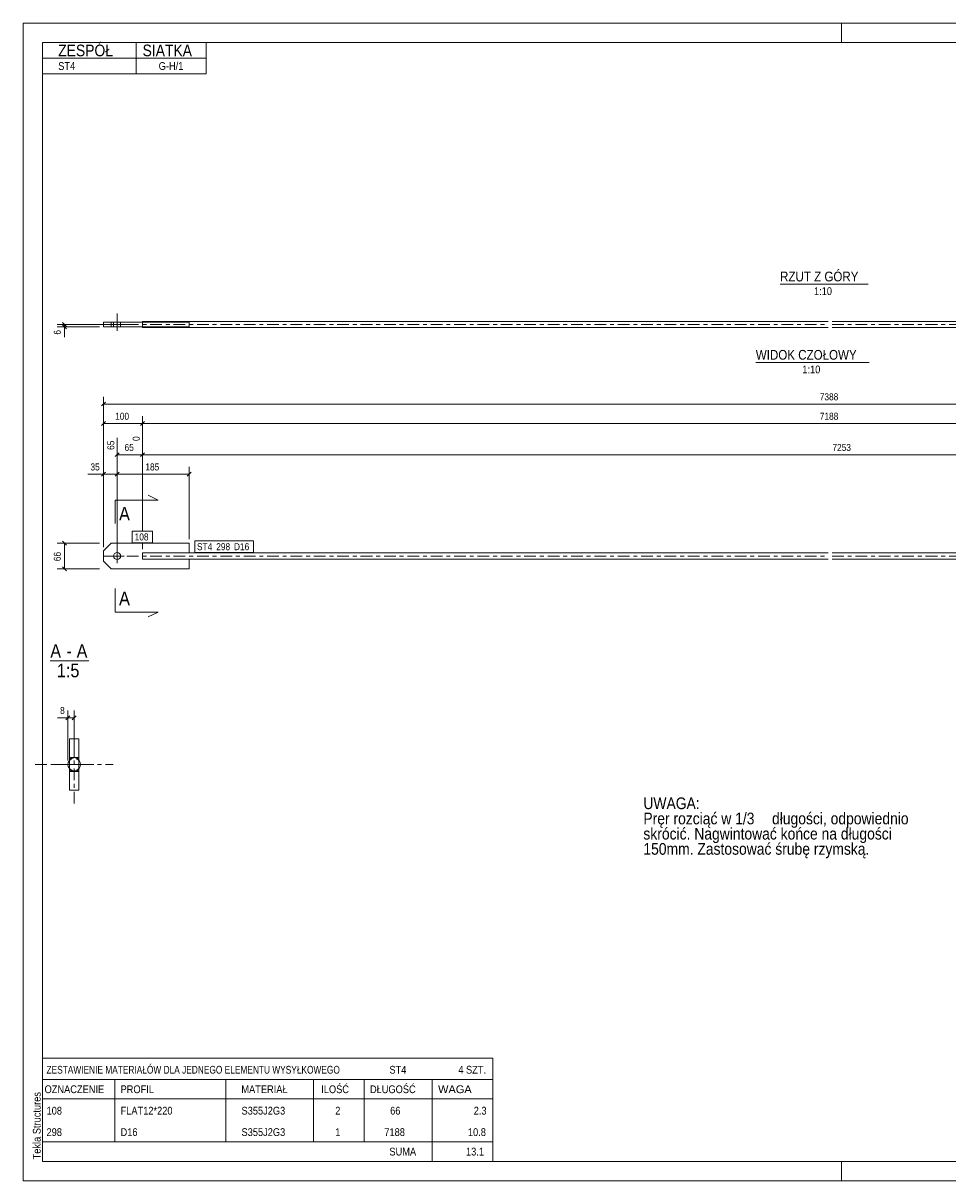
# Model space of a CAD drawing. Header units: millimetres. Extents: x 0 to 420, y 0 to 297.
# Tile 1 of 2: x 0 to 237, y 0 to 297. Entities that reach past the tile are written whole.
import ezdxf

# ---------------------------------------------------------------- set-up
doc = ezdxf.new("R2010")
doc.units = ezdxf.units.MM
for name, pattern in [('XKITLINE00', [0]), ('XKITLINE01', [4, 1, -1, 1, -1]), ('XKITLINE03', [6, 3, -1, 1, -1])]:
    doc.linetypes.add(name, pattern=pattern)
for name, color, linetype, lineweight in [('Arkusz rysunku', 3, 'Continuous', 0), ('Element', 2, 'Continuous', 0), ('Inny typ obiektu', 7, 'Continuous', 0), ('Przekrój', 7, 'Continuous', 0), ('Tekst', 7, 'Continuous', 0), ('Wymiar', 4, 'Continuous', 0), ('Znak elementu', 2, 'Continuous', 0), ('Śruba', 3, 'Continuous', 0)]:
    doc.layers.add(name, color=color, linetype=linetype, lineweight=lineweight)
doc.styles.add('ARIAL', font='ARIAL.TTF')

msp = doc.modelspace()

# ---------------------------------------------------------------- linework, layer by layer
at = {"layer": 'Arkusz rysunku', "linetype": 'XKITLINE00', "lineweight": 0}
for p, q in [((420, 297), (0, 297)), ((0, 297), (0, 0)), ((0, 292), (0, 297)), ((5, 297), (0, 297)), ((210, 292), (210, 297)), ((415, 292), (5, 292)), ((5, 292), (5, 5)), ((0, 0), (0, 5)), ((5, 5), (415, 5)), ((210, 0), (210, 5)), ((0, 0), (420, 0))]:
    msp.add_line(p, q, dxfattribs=at)
at = {"layer": 'Element', "linetype": 'XKITLINE00', "lineweight": 0}
for p, q in [((20.62, 220.3), (20.62, 219.1)), ((20.62, 220.3), (42.62, 220.3)), ((22.62, 219.1), (22.62, 220.3)), ((30.62, 220.5), (206.62, 220.5)), ((30.62, 220.5), (30.62, 220.39)), ((30.62, 220.39), (30.62, 220.3)), ((42.62, 220.3), (42.62, 219.1)), ((207.62, 220.5), (383.62, 220.5)), ((20.62, 219.1), (42.62, 219.1)), ((30.62, 218.9), (30.62, 219.1)), ((30.62, 218.9), (206.62, 218.9)), ((207.62, 218.9), (383.62, 218.9)), ((22.62, 163.59), (20.62, 161.59)), ((42.62, 163.59), (22.62, 163.59)), ((42.62, 161.09), (42.62, 163.59)), ((20.62, 161.59), (20.62, 158.99)), ((30.62, 160.79), (30.62, 161.09)), ((30.62, 161.09), (42.62, 161.09)), ((30.62, 160.79), (30.62, 159.89)), ((206.62, 161.09), (42.62, 161.09)), ((371.62, 161.09), (207.62, 161.09)), ((20.62, 158.99), (22.62, 156.99)), ((30.62, 159.8), (30.62, 159.89)), ((30.62, 159.49), (30.62, 159.8)), ((42.62, 159.49), (30.62, 159.49)), ((206.62, 159.49), (42.62, 159.49)), ((42.62, 156.99), (42.62, 159.49)), ((358.5, 159.49), (207.62, 159.49)), ((22.62, 156.99), (42.62, 156.99)), ((11.9, 100.21), (11.9, 113.41)), ((11.9, 113.41), (14.3, 113.41)), ((11.9, 100.21), (11.9, 113.41)), ((14.3, 113.41), (11.9, 113.41)), ((14.3, 100.21), (14.3, 113.41)), ((14.3, 100.21), (14.3, 113.41)), ((11.9, 100.21), (14.3, 100.21)), ((11.9, 100.21), (14.3, 100.21))]:
    msp.add_line(p, q, dxfattribs=at)
at = {"layer": 'Element', "linetype": 'XKITLINE01', "lineweight": 0}
for p, q in [((20.62, 219.1), (20.62, 220.3)), ((22.62, 219.1), (22.62, 220.3)), ((30.62, 220.39), (30.62, 219.1)), ((30.62, 220.3), (30.62, 219.1)), ((30.62, 219.1), (30.62, 220.3)), ((42.62, 161.09), (30.62, 161.09)), ((30.62, 161.09), (30.62, 160.79)), ((30.62, 159.8), (30.62, 160.79)), ((30.62, 159.8), (30.62, 159.49)), ((42.62, 159.49), (30.62, 159.49)), ((14.3, 113.41), (11.9, 113.41)), ((14.3, 113.41), (14.3, 108.41)), ((11.9, 108.41), (14.3, 108.41)), ((11.9, 108.41), (11.9, 105.21)), ((11.9, 108.41), (14.3, 108.41)), ((11.9, 105.21), (11.9, 100.21)), ((14.3, 105.21), (11.9, 105.21)), ((11.9, 105.21), (14.3, 105.21)), ((14.3, 100.21), (11.9, 100.21))]:
    msp.add_line(p, q, dxfattribs=at)
at = {"layer": 'Element', "linetype": 'XKITLINE03', "lineweight": 0}
for p, q in [((20.62, 219.7), (206.62, 219.7)), ((207.62, 219.7), (393.62, 219.7)), ((20.62, 160.29), (206.62, 160.29)), ((207.62, 160.29), (358.5, 160.29)), ((13.1, 96.81), (13.1, 116.81)), ((3.1, 106.81), (23.1, 106.81))]:
    msp.add_line(p, q, dxfattribs=at)
at = {"layer": 'Element', "linetype": 'XKITLINE00', "lineweight": 0}
for start, end in [(140.6014, 219.3986), (320.6014, 39.3986)]:
    msp.add_arc((13.1, 106.81), 1.6, start, end, dxfattribs=at)
at = {"layer": 'Element', "linetype": 'XKITLINE01', "lineweight": 0}
for start, end in [(39.3986, 140.6014), (219.3986, 320.6014)]:
    msp.add_arc((13.1, 106.81), 1.6, start, end, dxfattribs=at)
at = {"layer": 'Inny typ obiektu', "linetype": 'XKITLINE00', "lineweight": 0}
for p, q in [((5, 292), (47, 292)), ((5, 292), (5, 288)), ((29, 288), (29, 292)), ((47, 288), (47, 292)), ((5, 288), (47, 288)), ((5, 288), (5, 284)), ((29, 288), (29, 284)), ((47, 288), (47, 284)), ((5, 284), (47, 284)), ((194.26, 230), (216.86, 230)), ((188.03, 209.91), (217.11, 209.91)), ((6.96, 133.43), (16.84, 133.43)), ((5, 31.5), (5, 26)), ((5, 31.5), (120.5, 31.5)), ((120.5, 31.5), (120.5, 26)), ((5, 26), (5, 21)), ((5, 26), (120.5, 26)), ((23.5, 26), (23.5, 21)), ((52, 21), (52, 26)), ((74.5, 26), (74.5, 21)), ((87.5, 26), (87.5, 21)), ((105, 26), (105, 21)), ((120.5, 26), (120.5, 21)), ((5, 21), (120.5, 21)), ((5, 21), (5, 15.5)), ((23.5, 21), (23.5, 15.5)), ((52, 15.5), (52, 21)), ((74.5, 21), (74.5, 15.5)), ((87.5, 21), (87.5, 15.5)), ((105, 21), (105, 15.5)), ((120.5, 21), (120.5, 15.5)), ((5, 15.5), (5, 10)), ((23.5, 15.5), (23.5, 10)), ((52, 10), (52, 15.5)), ((74.5, 15.5), (74.5, 10)), ((87.5, 15.5), (87.5, 10)), ((105, 15.5), (105, 10)), ((120.5, 15.5), (120.5, 10)), ((5, 10), (5, 5)), ((5, 10), (120.5, 10)), ((105, 10), (105, 5)), ((120.5, 10), (120.5, 5)), ((5, 5), (120.5, 5))]:
    msp.add_line(p, q, dxfattribs=at)
at = {"layer": 'Przekrój', "linetype": 'XKITLINE00', "lineweight": 0}
for p, q in [((34.62, 174.66), (32.12, 175.91)), ((23.62, 174.66), (23.62, 168.66)), ((23.62, 174.66), (29.62, 174.66)), ((29.62, 174.66), (34.62, 174.66)), ((23.62, 145.93), (23.62, 151.93)), ((23.62, 145.93), (29.62, 145.93)), ((29.62, 145.93), (34.62, 145.93)), ((34.62, 145.93), (32.12, 144.68))]:
    msp.add_line(p, q, dxfattribs=at)
at = {"layer": 'Wymiar', "linetype": 'XKITLINE00', "lineweight": 0}
for p, q in [((10.11, 220.21), (11.13, 219.19)), ((29.62, 219.7), (8.76, 219.7)), ((19.62, 219.1), (8.76, 219.1)), ((10.11, 219.61), (11.13, 218.59)), ((10.62, 219.1), (10.62, 219.7)), ((10.62, 219.1), (10.62, 216.41)), ((10.62, 219.1), (10.62, 216.41)), ((21.13, 199.8), (20.11, 198.79)), ((20.62, 162.59), (20.62, 201.15)), ((20.62, 199.29), (393.62, 199.29)), ((20.62, 162.59), (20.62, 196.15)), ((30.62, 166.69), (30.62, 196.15)), ((30.62, 166.69), (30.62, 196.15)), ((21.13, 194.8), (20.11, 193.79)), ((20.62, 194.29), (30.62, 194.29)), ((31.13, 194.8), (30.11, 193.79)), ((31.13, 194.8), (30.11, 193.79)), ((30.62, 194.29), (383.62, 194.29)), ((24.12, 161.29), (24.12, 190.58)), ((30.62, 166.69), (30.62, 191.15)), ((30.62, 166.69), (30.62, 191.15)), ((24.63, 186.8), (23.61, 185.79)), ((24.12, 186.29), (30.62, 186.29)), ((31.13, 186.8), (30.11, 185.79)), ((31.13, 186.8), (30.11, 185.79)), ((30.62, 186.29), (390.12, 186.29)), ((20.62, 181.29), (16.6, 181.29)), ((20.62, 181.29), (16.6, 181.29)), ((21.13, 181.8), (20.11, 180.79)), ((20.62, 162.59), (20.62, 183.15)), ((20.62, 181.29), (24.12, 181.29)), ((24.63, 181.8), (23.61, 180.79)), ((24.63, 181.8), (23.61, 180.79)), ((24.12, 161.29), (24.12, 183.15)), ((24.12, 161.29), (24.12, 183.15)), ((24.12, 181.29), (42.62, 181.29)), ((43.13, 181.8), (42.11, 180.79)), ((42.62, 164.59), (42.62, 183.15)), ((19.62, 163.59), (8.76, 163.59)), ((10.11, 164.1), (11.13, 163.09)), ((10.62, 156.99), (10.62, 163.59)), ((30.62, 162.09), (30.62, 163.69)), ((30.62, 162.09), (30.62, 163.69)), ((30.62, 162.09), (30.62, 163.69)), ((30.62, 162.09), (30.62, 163.69)), ((10.11, 157.5), (11.13, 156.49)), ((19.62, 156.99), (8.76, 156.99)), ((11.5, 118.81), (8.81, 118.81)), ((11.5, 118.81), (8.81, 118.81)), ((12.01, 119.32), (10.99, 118.3)), ((11.5, 107.81), (11.5, 120.67)), ((11.5, 118.81), (13.1, 118.81)), ((13.61, 119.32), (12.59, 118.3)), ((13.1, 109.41), (13.1, 120.67))]:
    msp.add_line(p, q, dxfattribs=at)
at = {"layer": 'Znak elementu', "linetype": 'XKITLINE00', "lineweight": 0}
for p, q in [((28.02, 166.69), (33.23, 166.69)), ((28.02, 163.69), (28.02, 166.69)), ((33.23, 163.69), (33.23, 166.69)), ((28.02, 163.69), (33.23, 163.69)), ((44.02, 164.19), (59.11, 164.19)), ((44.02, 161.19), (44.02, 164.19)), ((59.11, 161.19), (59.11, 164.19)), ((44.02, 161.19), (59.11, 161.19))]:
    msp.add_line(p, q, dxfattribs=at)
at = {"layer": 'Śruba', "linetype": 'XKITLINE00', "lineweight": 0}
for p, q in [((23.22, 219.1), (23.22, 220.3)), ((24.12, 218.05), (24.12, 222.55)), ((25.02, 219.1), (25.02, 220.3)), ((24.12, 162.09), (24.12, 158.49)), ((25.92, 160.29), (22.32, 160.29)), ((14.3, 108.61), (11.9, 108.61)), ((16.4, 106.81), (7.4, 106.81)), ((14.3, 105.01), (11.9, 105.01))]:
    msp.add_line(p, q, dxfattribs=at)
msp.add_circle((24.12, 160.29), 0.9, dxfattribs=at)

# ---------------------------------------------------------------- texts
at = {"layer": 'Arkusz rysunku', "style": 'ARIAL', "width": 0.85}
msp.add_text('Tekla Structures', height=2, rotation=90, dxfattribs=at).set_placement((4.5, 5.5))
at = {"layer": 'Inny typ obiektu', "style": 'ARIAL'}
for s, height, width, p in [('ZESPÓŁ', 3, 0.85, (9, 288.5)), ('SIATKA', 3, 0.85, (30.66, 288.5)), ('ST4', 2, 0.85, (9, 285)), ('G-H/1', 2, 0.85, (34.78, 285)), ('RZUT Z GÓRY', 2.5, 0.85, (194.26, 230.75)), ('1:10', 2, 0.85, (202.96, 227.25)), ('WIDOK CZOŁOWY', 2.5, 0.85, (188.03, 210.66)), ('1:10', 2, 0.85, (199.97, 207.16)), ('A', 3.5, 0.85, (6.96, 134.18)), ('A', 3.5, 0.85, (13.73, 134.18)), ('-', 3.5, 0.85, (11.12, 134.18)), ('1:5', 3.5, 0.85, (8.66, 129.18)), ('ZESTAWIENIE MATERIAŁÓW DLA JEDNEGO ELEMENTU WYSYŁKOWEGO', 2, 0.765, (6, 27.5)), ('ST4', 2, 0.85, (94, 27.5)), ('4', 2, 0.85, (111.69, 27.5)), (' SZT.', 2, 0.85, (113, 27.5)), ('OZNACZENIE', 2, 0.85, (5.5, 22.5)), ('PROFIL', 2, 0.85, (25, 22.5)), ('MATERIAŁ', 2, 0.85, (56, 22.5)), ('ILOŚĆ', 2, 0.85, (76.5, 22.5)), ('DŁUGOŚĆ', 2, 0.85, (89, 22.5)), ('WAGA', 2, 1.008832, (106.5, 22.5)), ('108', 2, 0.85, (6, 17)), ('FLAT12*220', 2, 0.85, (25, 17)), ('S355J2G3', 2, 0.85, (56.04, 17)), ('2', 2, 0.85, (80.09, 17)), ('66', 2, 0.85, (94.19, 17)), ('2.3', 2, 0.85, (115.63, 17)), ('298', 2, 0.85, (6, 11.5)), ('D16', 2, 0.85, (25, 11.5)), ('S355J2G3', 2, 0.85, (56.04, 11.5)), ('1', 2, 0.85, (80.09, 11.5)), ('7188', 2, 0.85, (92.7, 11.5)), ('10.8', 2, 0.85, (114.15, 11.5)), ('SUMA', 2, 0.85, (94, 6.5)), ('13.1', 2, 0.85, (113.65, 6.5))]:
    msp.add_text(s, height=height, dxfattribs=dict(at, width=width)).set_placement(p)
at = {"layer": 'Przekrój', "style": 'ARIAL', "width": 0.85}
for p in [(24.62, 169.41), (24.62, 147.68)]:
    msp.add_text('A', height=3.5, dxfattribs=at).set_placement(p)
at = {"layer": 'Tekst', "style": 'ARIAL', "width": 0.85}
for s, p in [('UWAGA:', (159.18, 95.36)), ('Pręr rozciąć w 1/3', (159.18, 91.46)), (' długości, odpowiednio', (191.2, 91.46)), ('skrócić. Nagwintować końce na długości ', (159.18, 87.56)), ('150mm. Zastosować śrubę rzymską.', (159.18, 83.66))]:
    msp.add_text(s, height=3, dxfattribs=at).set_placement(p)
at = {"layer": 'Wymiar', "style": 'ARIAL', "width": 0.85}
for s, p in [('6', (9.66, 217.09)), ('0', (29.9, 189.81)), ('65', (23.4, 187.51)), ('66', (9.66, 158.96))]:
    msp.add_text(s, height=1.8, rotation=90.0002, dxfattribs=at).set_placement(p)
for s, p in [('7388', (204.45, 200.25)), ('100', (23.62, 195.25)), ('7188', (204.45, 195.25)), ('65', (26.03, 187.25)), ('7253', (207.7, 187.25)), ('35', (17.27, 182.25)), ('185', (31.37, 182.25)), ('8', (9.49, 119.77))]:
    msp.add_text(s, height=1.8, dxfattribs=at).set_placement(p)
at = {"layer": 'Znak elementu', "style": 'ARIAL', "width": 0.85}
for s, p in [('108', (28.62, 164.29)), ('ST4', (44.62, 161.79)), ('298', (49.56, 161.79)), ('D16', (54.11, 161.79))]:
    msp.add_text(s, height=1.8, dxfattribs=at).set_placement(p)

doc.saveas('drawing.dxf')
